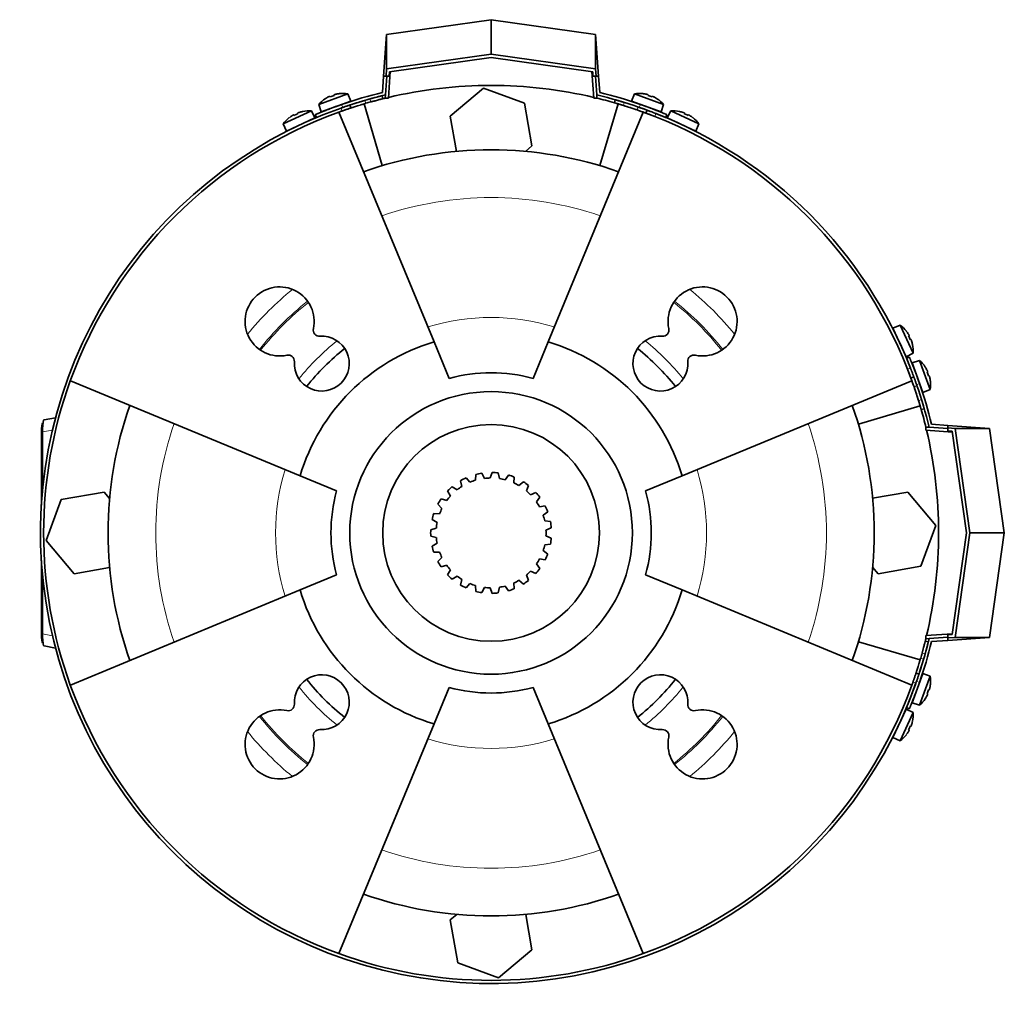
# Model space of a CAD drawing. Header units: millimetres. Extents: x 441 to 1325, y -1714 to 1591.
# Tile 26 of 29: x 441 to 754, y 1278 to 1591. Entities that reach past the tile are written whole.
import ezdxf

# ---------------------------------------------------------------- set-up
doc = ezdxf.new("R2010")
doc.units = ezdxf.units.MM
for name, color, linetype in [('LOW_454-3', 7, 'Continuous'), ('M5X8_UNI7687', 7, 'Continuous'), ('VSI184-254_GIUNT', 7, 'Continuous'), ('VSI344-454_FILTR', 7, 'Continuous'), ('VSI344-454_SUPPO', 7, 'Continuous'), ('VSI344-454_TERMI', 7, 'Continuous'), ('VSI344-454_TESTA', 7, 'Continuous')]:
    doc.layers.add(name, color=color, linetype=linetype)

# ---------------------------------------------------------------- blocks, each defined once
blk = doc.blocks.new('SE1')
at = {"layer": 'LOW_454-3', "color": 7, "linetype": 'Continuous', "lineweight": 35}
for p, q in [((558.26, 1566.4), (558.85, 1574.88)), ((623.09, 1574.88), (623.68, 1566.4)), ((557.33, 1567.47), (557.26, 1566.47)), ((557.26, 1566.47), (558.26, 1566.4)), ((623.68, 1566.4), (624.68, 1566.47)), ((624.68, 1566.47), (624.61, 1567.47)), ((729.47, 1461.68), (729.4, 1460.68)), ((730.47, 1461.61), (729.47, 1461.68)), ((729.4, 1460.68), (737.88, 1460.08)), ((737.88, 1395.85), (729.4, 1395.26)), ((729.4, 1395.26), (729.47, 1394.26)), ((729.47, 1394.26), (730.47, 1394.33))]:
    blk.add_line(p, q, dxfattribs=at)
at = {"layer": 'M5X8_UNI7687', "color": 7, "linetype": 'Continuous', "lineweight": 35}
for p, q in [((545.33, 1567.79), (536.06, 1564.42)), ((536.85, 1562.04), (546.25, 1565.46)), ((538.16, 1566.24), (538.14, 1566.26)), ((539.61, 1566.99), (539.7, 1566.81)), ((540.95, 1567.47), (541, 1567.28)), ((542.55, 1567.84), (542.55, 1567.87)), ((546.25, 1565.46), (545.33, 1567.79)), ((636.61, 1567.79), (635.69, 1565.46)), ((635.69, 1565.46), (645.09, 1562.04)), ((645.88, 1564.42), (636.61, 1567.79)), ((639.39, 1567.84), (639.39, 1567.87)), ((640.99, 1567.47), (640.94, 1567.28)), ((642.33, 1566.99), (642.24, 1566.81)), ((643.8, 1566.26), (643.78, 1566.24)), ((533.74, 1562.37), (524.8, 1558.21)), ((529.4, 1561.68), (529.47, 1561.49)), ((530.96, 1562.18), (530.97, 1562.21)), ((534.86, 1560.14), (533.74, 1562.37)), ((536.06, 1564.42), (536.85, 1562.04)), ((544.25, 1563.65), (544.25, 1563.65)), ((645.09, 1562.04), (645.88, 1564.42)), ((648.2, 1562.37), (647.08, 1560.14)), ((657.14, 1558.21), (648.2, 1562.37)), ((650.98, 1562.18), (650.97, 1562.21)), ((652.54, 1561.68), (652.47, 1561.49)), ((525.79, 1555.91), (534.86, 1560.14)), ((526.71, 1560.22), (526.73, 1560.21)), ((528.12, 1561.08), (528.22, 1560.9)), ((647.08, 1560.14), (656.15, 1555.91)), ((653.82, 1561.08), (653.72, 1560.9)), ((655.21, 1560.21), (655.23, 1560.22)), ((524.8, 1558.21), (525.79, 1555.91)), ((656.15, 1555.91), (657.14, 1558.21)), ((721.21, 1494.14), (718.91, 1493.15)), ((718.91, 1493.15), (723.14, 1484.08)), ((725.37, 1485.2), (721.21, 1494.14)), ((723.21, 1492.21), (723.22, 1492.23)), ((724.08, 1490.82), (723.9, 1490.72)), ((724.68, 1489.53), (724.49, 1489.47)), ((725.18, 1487.98), (725.21, 1487.97)), ((723.14, 1484.08), (725.37, 1485.2)), ((727.42, 1482.88), (725.05, 1482.09)), ((725.05, 1482.09), (728.47, 1472.69)), ((730.79, 1473.61), (727.42, 1482.88)), ((729.24, 1480.78), (729.26, 1480.8)), ((729.99, 1479.32), (729.81, 1479.24)), ((730.48, 1477.99), (730.28, 1477.94)), ((730.84, 1476.39), (730.87, 1476.39)), ((728.47, 1472.69), (730.79, 1473.61)), ((728.47, 1383.24), (725.05, 1373.85)), ((730.79, 1382.32), (728.47, 1383.24)), ((726.65, 1381.25), (726.65, 1381.25)), ((727.42, 1373.06), (730.79, 1382.32)), ((729.99, 1376.61), (729.81, 1376.7)), ((730.48, 1377.95), (730.28, 1378)), ((730.84, 1379.54), (730.87, 1379.55)), ((725.05, 1373.85), (727.42, 1373.06)), ((729.26, 1375.13), (729.24, 1375.16)), ((723.14, 1371.85), (718.91, 1362.79)), ((721.21, 1361.8), (725.37, 1370.73)), ((725.37, 1370.73), (723.14, 1371.85)), ((725.18, 1367.96), (725.21, 1367.96)), ((724.08, 1365.11), (723.9, 1365.22)), ((724.68, 1366.4), (724.49, 1366.47)), ((718.91, 1362.79), (721.21, 1361.8)), ((723.21, 1363.73), (723.22, 1363.71))]:
    blk.add_line(p, q, dxfattribs=at)
for centre, radius, start, end in [((543.67, 1557.93), 10, 80.4586, 96.4084), ((638.27, 1557.93), 10, 83.5916, 99.5414), ((543.67, 1557.93), 10, 123.5916, 139.5414), ((544.54, 1564.31), 0.5, 110, 129.2041), ((637.4, 1564.31), 0.5, 50.7959, 70), ((638.27, 1557.93), 10, 40.4586, 56.4084), ((532.94, 1552.4), 10, 85.4586, 101.4084), ((643.04, 1562.26), 0.5, 70, 89.4627), ((649, 1552.4), 10, 78.5916, 94.5414), ((532.94, 1552.4), 10, 128.5916, 144.5414), ((533.25, 1558.84), 0.5, 115, 134.2679), ((648.69, 1558.84), 0.5, 45.7321, 65), ((649, 1552.4), 10, 35.4586, 51.4084), ((527.82, 1556.3), 0.5, 95.7321, 115), ((654.12, 1556.3), 0.5, 65, 84.2679), ((715.41, 1485.99), 10, 38.5916, 54.5414), ((719.3, 1491.12), 0.5, 5.7321, 25), ((715.41, 1485.99), 10, 355.4586, 11.4084), ((721.84, 1485.68), 0.5, 25, 44.2679), ((720.93, 1475.27), 10, 33.5916, 49.5414), ((727.31, 1474.4), 0.5, 20, 39.2041), ((720.93, 1475.27), 10, 350.4586, 6.4084), ((727.31, 1381.54), 0.5, 320.7959, 340), ((720.93, 1380.67), 10, 353.5916, 9.5414), ((725.26, 1375.9), 0.5, 340, 359.4625), ((720.93, 1380.67), 10, 310.4586, 326.4084), ((715.41, 1369.94), 10, 348.5916, 4.5414), ((721.84, 1370.25), 0.5, 315.7321, 335), ((719.3, 1364.82), 0.5, 335, 354.2679), ((715.41, 1369.94), 10, 305.4586, 321.4084)]:
    blk.add_arc(centre, radius, start, end, dxfattribs=at)
for centre, major_axis, ratio, start_param, end_param in [((543.66, 1557.94), (-9.4, -3.42), 0.996195, 4.833518, 4.948078), ((542.91, 1560), (8.7, 3.17), 0.811251, 1.49595, 1.645642), ((543.66, 1557.94), (9.4, 3.42), 0.996195, 1.335108, 1.449667), ((638.28, 1557.94), (-9.4, 3.42), 0.996195, 4.833518, 4.948078), ((639.03, 1560), (8.7, -3.17), 0.811251, 1.49595, 1.645642), ((638.28, 1557.94), (9.4, -3.42), 0.996195, 1.335108, 1.449667), ((532.94, 1552.42), (9.06, 4.23), 0.996195, 1.335108, 1.449667), ((649, 1552.42), (-9.06, 4.23), 0.996195, 4.833518, 4.948078), ((532.94, 1552.42), (-9.06, -4.23), 0.996195, 4.833518, 4.948078), ((532.01, 1554.41), (8.39, 3.91), 0.811251, 1.49595, 1.645642), ((649.93, 1554.41), (8.39, -3.91), 0.811251, 1.49595, 1.645642), ((649, 1552.42), (9.06, -4.23), 0.996195, 1.335108, 1.449667), ((715.42, 1486), (-4.23, 9.06), 0.996195, 4.833518, 4.948078), ((717.41, 1486.93), (3.91, -8.39), 0.811251, 1.49595, 1.645642), ((715.42, 1486), (4.23, -9.06), 0.996195, 1.335108, 1.449667), ((720.94, 1475.27), (-3.42, 9.4), 0.996195, 4.833518, 4.948078), ((723, 1476.03), (3.17, -8.7), 0.811251, 1.49595, 1.645642), ((720.94, 1475.27), (3.42, -9.4), 0.996195, 1.335108, 1.449667), ((723, 1379.91), (-3.17, -8.7), 0.811251, 1.49595, 1.645642), ((720.94, 1380.66), (3.42, 9.4), 0.996195, 4.833518, 4.948078), ((720.94, 1380.66), (-3.42, -9.4), 0.996195, 1.335108, 1.449667), ((715.42, 1369.94), (4.23, 9.06), 0.996195, 4.833518, 4.948078), ((715.42, 1369.94), (-4.23, -9.06), 0.996195, 1.335108, 1.449667), ((717.41, 1369.01), (-3.91, -8.39), 0.811251, 1.49595, 1.645642)]:
    blk.add_ellipse(centre, major_axis=major_axis, ratio=ratio, start_param=start_param, end_param=end_param, dxfattribs=at)
for points in [[(539.61, 1566.99), (539.61, 1566.99), (539.61, 1566.99), (539.6, 1567), (539.59, 1567), (539.57, 1566.99), (539.55, 1566.99), (539.53, 1566.98), (539.5, 1566.97), (539.47, 1566.96), (539.43, 1566.95), (539.4, 1566.93), (539.36, 1566.92), (539.32, 1566.9), (539.28, 1566.88), (539.24, 1566.86), (539.19, 1566.84), (539.16, 1566.83), (539.15, 1566.82)], [(541.42, 1567.65), (541.4, 1567.64), (541.37, 1567.63), (541.32, 1567.62), (541.28, 1567.61), (541.23, 1567.6), (541.19, 1567.59), (541.15, 1567.57), (541.11, 1567.56), (541.08, 1567.55), (541.05, 1567.54), (541.02, 1567.53), (541, 1567.51), (540.98, 1567.51), (540.97, 1567.5), (540.96, 1567.49), (540.95, 1567.48), (540.95, 1567.48), (540.95, 1567.47)], [(640.99, 1567.47), (640.99, 1567.48), (640.99, 1567.48), (640.98, 1567.49), (640.97, 1567.5), (640.96, 1567.51), (640.94, 1567.51), (640.92, 1567.53), (640.89, 1567.54), (640.86, 1567.55), (640.83, 1567.56), (640.79, 1567.57), (640.75, 1567.59), (640.71, 1567.6), (640.66, 1567.61), (640.62, 1567.62), (640.57, 1567.63), (640.54, 1567.64), (640.52, 1567.65)], [(642.79, 1566.82), (642.78, 1566.83), (642.75, 1566.84), (642.7, 1566.86), (642.66, 1566.88), (642.62, 1566.9), (642.58, 1566.92), (642.54, 1566.93), (642.51, 1566.95), (642.47, 1566.96), (642.44, 1566.97), (642.41, 1566.98), (642.39, 1566.99), (642.37, 1566.99), (642.35, 1567), (642.34, 1567), (642.33, 1566.99), (642.33, 1566.99), (642.33, 1566.99)], [(529.85, 1561.89), (529.84, 1561.88), (529.81, 1561.87), (529.76, 1561.86), (529.72, 1561.84), (529.68, 1561.83), (529.64, 1561.81), (529.6, 1561.79), (529.56, 1561.78), (529.53, 1561.76), (529.5, 1561.75), (529.47, 1561.73), (529.45, 1561.72), (529.43, 1561.71), (529.42, 1561.7), (529.41, 1561.69), (529.4, 1561.68), (529.4, 1561.68), (529.4, 1561.68)], [(652.54, 1561.68), (652.54, 1561.68), (652.54, 1561.68), (652.53, 1561.69), (652.52, 1561.7), (652.51, 1561.71), (652.49, 1561.72), (652.47, 1561.73), (652.44, 1561.75), (652.41, 1561.76), (652.38, 1561.78), (652.34, 1561.79), (652.3, 1561.81), (652.26, 1561.83), (652.22, 1561.84), (652.18, 1561.86), (652.13, 1561.87), (652.1, 1561.88), (652.08, 1561.89)], [(528.12, 1561.08), (528.12, 1561.08), (528.11, 1561.08), (528.1, 1561.08), (528.09, 1561.08), (528.07, 1561.08), (528.05, 1561.07), (528.03, 1561.06), (528, 1561.05), (527.97, 1561.04), (527.94, 1561.02), (527.9, 1561), (527.87, 1560.98), (527.83, 1560.96), (527.79, 1560.94), (527.75, 1560.92), (527.71, 1560.89), (527.68, 1560.88), (527.66, 1560.87)], [(654.27, 1560.87), (654.26, 1560.88), (654.23, 1560.89), (654.19, 1560.92), (654.15, 1560.94), (654.11, 1560.96), (654.07, 1560.98), (654.04, 1561), (654, 1561.02), (653.97, 1561.04), (653.94, 1561.05), (653.91, 1561.06), (653.89, 1561.07), (653.87, 1561.08), (653.85, 1561.08), (653.84, 1561.08), (653.83, 1561.08), (653.82, 1561.08), (653.82, 1561.08)], [(724.08, 1490.82), (724.08, 1490.82), (724.08, 1490.83), (724.09, 1490.84), (724.08, 1490.85), (724.08, 1490.86), (724.07, 1490.88), (724.07, 1490.91), (724.05, 1490.94), (724.04, 1490.97), (724.02, 1491), (724.01, 1491.04), (723.99, 1491.07), (723.97, 1491.11), (723.94, 1491.15), (723.92, 1491.19), (723.9, 1491.23), (723.88, 1491.26), (723.87, 1491.27)], [(724.89, 1489.08), (724.88, 1489.1), (724.87, 1489.13), (724.86, 1489.18), (724.84, 1489.22), (724.83, 1489.26), (724.81, 1489.3), (724.8, 1489.34), (724.78, 1489.38), (724.76, 1489.41), (724.75, 1489.44), (724.74, 1489.47), (724.72, 1489.49), (724.71, 1489.51), (724.7, 1489.52), (724.69, 1489.53), (724.69, 1489.54), (724.68, 1489.54), (724.68, 1489.53)], [(729.99, 1479.32), (729.99, 1479.32), (730, 1479.33), (730, 1479.34), (730, 1479.35), (729.99, 1479.37), (729.99, 1479.39), (729.98, 1479.41), (729.97, 1479.44), (729.96, 1479.47), (729.95, 1479.51), (729.94, 1479.54), (729.92, 1479.58), (729.9, 1479.62), (729.88, 1479.66), (729.86, 1479.7), (729.84, 1479.74), (729.83, 1479.78), (729.82, 1479.79)], [(730.65, 1477.52), (730.64, 1477.54), (730.63, 1477.57), (730.62, 1477.62), (730.61, 1477.66), (730.6, 1477.7), (730.59, 1477.75), (730.58, 1477.79), (730.56, 1477.82), (730.55, 1477.86), (730.54, 1477.89), (730.53, 1477.92), (730.52, 1477.94), (730.51, 1477.96), (730.5, 1477.97), (730.49, 1477.98), (730.48, 1477.99), (730.48, 1477.99), (730.48, 1477.99)], [(729.82, 1376.15), (729.83, 1376.16), (729.84, 1376.19), (729.86, 1376.23), (729.88, 1376.28), (729.9, 1376.32), (729.92, 1376.36), (729.94, 1376.39), (729.95, 1376.43), (729.96, 1376.47), (729.97, 1376.5), (729.98, 1376.53), (729.99, 1376.55), (729.99, 1376.57), (730, 1376.59), (730, 1376.6), (730, 1376.61), (729.99, 1376.61), (729.99, 1376.61)], [(730.48, 1377.95), (730.48, 1377.95), (730.48, 1377.95), (730.49, 1377.95), (730.5, 1377.96), (730.51, 1377.98), (730.52, 1378), (730.53, 1378.02), (730.54, 1378.05), (730.55, 1378.08), (730.56, 1378.11), (730.58, 1378.15), (730.59, 1378.19), (730.6, 1378.23), (730.61, 1378.27), (730.62, 1378.32), (730.63, 1378.37), (730.64, 1378.4), (730.65, 1378.42)], [(723.87, 1364.66), (723.88, 1364.68), (723.9, 1364.71), (723.92, 1364.75), (723.94, 1364.79), (723.97, 1364.83), (723.99, 1364.86), (724.01, 1364.9), (724.02, 1364.94), (724.04, 1364.97), (724.05, 1365), (724.07, 1365.03), (724.07, 1365.05), (724.08, 1365.07), (724.08, 1365.09), (724.09, 1365.1), (724.08, 1365.11), (724.08, 1365.11), (724.08, 1365.11)], [(724.68, 1366.4), (724.68, 1366.4), (724.69, 1366.4), (724.69, 1366.41), (724.7, 1366.42), (724.71, 1366.43), (724.72, 1366.45), (724.74, 1366.47), (724.75, 1366.49), (724.76, 1366.52), (724.78, 1366.56), (724.8, 1366.6), (724.81, 1366.63), (724.83, 1366.67), (724.84, 1366.72), (724.86, 1366.76), (724.87, 1366.8), (724.88, 1366.84), (724.89, 1366.85)]]:
    blk.add_open_spline(points, degree=3, dxfattribs=at)
at = {"layer": 'VSI184-254_GIUNT', "color": 7, "linetype": 'Continuous', "lineweight": 35}
for p, q in [((586.09, 1446.59), (585.98, 1444.74)), ((588.86, 1445.34), (588.03, 1446.99)), ((591.29, 1447.22), (590.69, 1445.47)), ((593.63, 1445.27), (593.27, 1447.08)), ((596.47, 1446.41), (595.43, 1444.89)), ((598.19, 1443.91), (598.34, 1445.75)), ((580.14, 1441.72), (578.57, 1442.69)), ((581.25, 1444.58), (581.64, 1442.78)), ((584.25, 1444.13), (583, 1445.49)), ((601.25, 1444.25), (599.83, 1443.06)), ((602.23, 1441.37), (602.87, 1443.1)), ((577.12, 1441.34), (577.99, 1439.71)), ((605.26, 1440.87), (603.57, 1440.11)), ((605.42, 1437.83), (606.51, 1439.33)), ((574.03, 1437.11), (575.31, 1435.77)), ((576.83, 1438.28), (575.06, 1438.8)), ((608.21, 1436.54), (606.38, 1436.26)), ((574.57, 1434.09), (572.73, 1434.11)), ((607.55, 1433.57), (609, 1434.72)), ((572.19, 1432.2), (573.78, 1431.26)), ((609.88, 1431.57), (608.05, 1431.8)), ((573.53, 1429.44), (571.75, 1428.96)), ((571.75, 1426.98), (573.53, 1426.5)), ((608.45, 1428.89), (610.15, 1429.6)), ((610.15, 1426.33), (608.45, 1427.05)), ((573.78, 1424.68), (572.19, 1423.74)), ((608.05, 1424.14), (609.88, 1424.37)), ((572.73, 1421.83), (574.57, 1421.85)), ((609, 1421.22), (607.55, 1422.37)), ((575.31, 1420.16), (574.03, 1418.83)), ((575.06, 1417.13), (576.83, 1417.65)), ((606.51, 1416.6), (605.42, 1418.1)), ((606.38, 1419.67), (608.21, 1419.4)), ((577.99, 1416.23), (577.12, 1414.59)), ((602.87, 1412.83), (602.23, 1414.57)), ((603.57, 1415.82), (605.26, 1415.07)), ((578.57, 1413.24), (580.14, 1414.22)), ((581.64, 1413.16), (581.25, 1411.35)), ((583, 1410.44), (584.25, 1411.81)), ((585.98, 1411.19), (586.09, 1409.35)), ((598.34, 1410.19), (598.19, 1412.03)), ((599.83, 1412.87), (601.25, 1411.69)), ((588.03, 1408.94), (588.86, 1410.6)), ((590.69, 1410.47), (591.29, 1408.72)), ((593.27, 1408.86), (593.63, 1410.67)), ((595.43, 1411.05), (596.47, 1409.52))]:
    blk.add_line(p, q, dxfattribs=at)
blk.add_circle((590.97, 1427.97), 34.5, dxfattribs=at)
for radius, start, end in [(19.25, 98.79, 104.688), (19.25, 83.1378, 89.0358), (19.25, 67.4856, 73.3836), (19.25, 130.0944, 135.9924), (17.5, 122.2064, 128.2282), (19.25, 114.4422, 120.3402), (17.5, 106.5542, 112.576), (17.5, 90.902, 96.9238), (17.5, 75.2498, 81.2716), (17.5, 59.5976, 65.6194), (19.25, 51.8334, 57.7314), (17.5, 137.8586, 143.8804), (17.5, 43.9454, 49.9672), (19.25, 36.1812, 42.0792), (19.25, 145.7466, 151.6446), (17.5, 28.2932, 34.315), (19.25, 20.529, 26.427), (19.25, 161.3988, 167.2968), (17.5, 153.5108, 159.5326), (17.5, 12.641, 18.6628), (17.5, 169.163, 175.1848), (19.25, 4.8768, 10.7748), (19.25, 177.051, 182.949), (17.5, 356.9888, 3.0106), (19.25, 192.7032, 198.6012), (17.5, 184.8152, 190.837), (17.5, 341.3366, 347.3584), (19.25, 349.2246, 355.1226), (17.5, 200.4674, 206.4892), (19.25, 333.5724, 339.4704), (19.25, 208.3554, 214.2534), (17.5, 216.1196, 222.1414), (17.5, 325.6844, 331.7062), (19.25, 224.0076, 229.9056), (17.5, 310.0322, 316.054), (19.25, 317.9202, 323.8182), (17.5, 231.7718, 237.7936), (19.25, 239.6598, 245.5578), (17.5, 247.424, 253.4458), (17.5, 294.38, 300.4018), (19.25, 302.268, 308.166), (19.25, 255.312, 261.21), (17.5, 263.0762, 269.098), (19.25, 270.9642, 276.8622), (17.5, 278.7284, 284.7496), (19.25, 286.6158, 292.5138)]:
    blk.add_arc((590.97, 1427.97), radius, start, end, dxfattribs=at)
at = {"layer": 'VSI344-454_FILTR', "color": 4, "linetype": 'Continuous', "lineweight": 9}
for p, q in [((550.81, 1565.73), (551.12, 1564.78)), ((552.63, 1565.21), (552.39, 1566.18)), ((633.4, 1565.05), (633.12, 1564.09)), ((543.5, 1562.33), (543.19, 1563.28)), ((637.47, 1562.67), (637.81, 1563.61)), ((643.44, 1561.53), (643.1, 1560.59)), ((723.59, 1480.09), (724.53, 1480.44)), ((726.61, 1474.81), (725.67, 1474.46)), ((727.09, 1470.12), (728.05, 1470.4)), ((729.19, 1389.38), (728.21, 1389.63)), ((727.78, 1388.12), (728.73, 1387.81)), ((726.28, 1380.19), (725.33, 1380.5))]:
    blk.add_line(p, q, dxfattribs=at)
at = {"layer": 'VSI344-454_FILTR', "color": 7, "linetype": 'Continuous', "lineweight": 35}
for p, q in [((556.5, 1566.24), (556.25, 1567.21)), ((630.52, 1565.91), (630.25, 1564.95)), ((546.34, 1563.3), (546.03, 1564.25)), ((640.64, 1562.6), (640.29, 1561.66)), ((724.66, 1477.29), (725.6, 1477.64)), ((727.95, 1467.25), (728.91, 1467.52)), ((730.21, 1393.25), (729.24, 1393.49)), ((727.25, 1383.03), (726.3, 1383.34))]:
    blk.add_line(p, q, dxfattribs=at)
for radius, start, end in [(142.5, 105.6085, 106.2392), (143.5, 109.4479, 340.5521), (142.5, 109.4563, 109.8856), (142.5, 70.9563, 72.7937), (143.5, 21.4479, 68.5521), (142.5, 160.1144, 199.8856), (142.5, 17.2063, 19.0437), (142.5, 343.7608, 344.3915), (142.5, 340.1144, 340.5437), (142.5, 250.1144, 289.8856)]:
    blk.add_arc((590.97, 1427.97), radius, start, end, dxfattribs=at)
for points, knots in [([(546.03, 1564.25), (546.03, 1564.25), (546.03, 1564.25), (546.05, 1564.26), (546.07, 1564.26), (546.1, 1564.27), (546.14, 1564.29), (546.19, 1564.3), (546.25, 1564.32), (546.32, 1564.34), (546.48, 1564.4), (546.8, 1564.5), (547.4, 1564.7), (548.13, 1564.92), (548.8, 1565.13), (549.33, 1565.29), (549.69, 1565.4), (550.05, 1565.51), (550.43, 1565.62), (550.68, 1565.7), (550.81, 1565.73)], [0, 0, 0, 0, 0.027983, 0.05579, 0.083473, 0.111087, 0.138684, 0.166318, 0.194043, 0.221912, 0.249977, 0.374927, 0.499719, 0.624594, 0.749762, 0.800184, 0.850106, 0.899841, 0.949701, 1, 1, 1, 1]), ([(551.12, 1564.78), (551.05, 1564.76), (550.91, 1564.72), (550.7, 1564.66), (550.49, 1564.6), (550.29, 1564.54), (550.08, 1564.48), (549.88, 1564.42), (549.68, 1564.36), (549.48, 1564.3), (549.06, 1564.17), (548.44, 1563.97), (547.72, 1563.75), (547.12, 1563.55), (546.77, 1563.44), (546.57, 1563.38), (546.47, 1563.34), (546.4, 1563.32), (546.35, 1563.3), (546.35, 1563.3), (546.34, 1563.3)], [0, 0, 0, 0, 0.028015, 0.055853, 0.083568, 0.111211, 0.138838, 0.166503, 0.194258, 0.222157, 0.250253, 0.375393, 0.500268, 0.625041, 0.750017, 0.800385, 0.850255, 0.899939, 0.94975, 1, 1, 1, 1]), ([(552.39, 1566.18), (552.45, 1566.2), (552.58, 1566.24), (552.77, 1566.29), (552.95, 1566.34), (553.14, 1566.39), (553.32, 1566.44), (553.5, 1566.49), (553.68, 1566.54), (554.04, 1566.64), (554.55, 1566.77), (555.14, 1566.92), (555.62, 1567.05), (555.92, 1567.12), (556.09, 1567.17), (556.19, 1567.19), (556.24, 1567.2), (556.25, 1567.2), (556.25, 1567.21)], [0, 0, 0, 0, 0.031592, 0.062927, 0.094082, 0.125133, 0.156157, 0.187231, 0.218434, 0.24984, 0.375694, 0.49976, 0.623965, 0.750126, 0.812727, 0.874827, 0.937046, 1, 1, 1, 1]), ([(556.5, 1566.24), (556.5, 1566.24), (556.49, 1566.23), (556.48, 1566.23), (556.46, 1566.23), (556.42, 1566.22), (556.38, 1566.21), (556.33, 1566.19), (556.27, 1566.18), (556.13, 1566.14), (555.86, 1566.08), (555.38, 1565.95), (554.79, 1565.8), (554.23, 1565.65), (553.75, 1565.52), (553.38, 1565.42), (553.01, 1565.32), (552.76, 1565.25), (552.63, 1565.21)], [0, 0, 0, 0, 0.031603, 0.06295, 0.094114, 0.125174, 0.156207, 0.187289, 0.2185, 0.249914, 0.37603, 0.500271, 0.624311, 0.750212, 0.812795, 0.874875, 0.937072, 1, 1, 1, 1]), ([(633.12, 1564.09), (633.07, 1564.11), (632.96, 1564.14), (632.8, 1564.19), (632.64, 1564.24), (632.49, 1564.29), (632.33, 1564.33), (632.18, 1564.38), (631.9, 1564.46), (631.52, 1564.58), (631.08, 1564.71), (630.72, 1564.81), (630.5, 1564.88), (630.37, 1564.91), (630.3, 1564.93), (630.26, 1564.95), (630.25, 1564.95), (630.25, 1564.95)], [0, 0, 0, 0, 0.036074, 0.071827, 0.107372, 0.142823, 0.178296, 0.213907, 0.249769, 0.37568, 0.49974, 0.623937, 0.750153, 0.812742, 0.874833, 0.937047, 1, 1, 1, 1]), ([(630.52, 1565.91), (630.52, 1565.91), (630.53, 1565.91), (630.54, 1565.9), (630.56, 1565.9), (630.59, 1565.89), (630.63, 1565.88), (630.68, 1565.86), (630.79, 1565.83), (630.99, 1565.77), (631.35, 1565.67), (631.79, 1565.54), (632.21, 1565.41), (632.57, 1565.31), (632.84, 1565.22), (633.12, 1565.14), (633.3, 1565.08), (633.4, 1565.05)], [0, 0, 0, 0, 0.036092, 0.07186, 0.10742, 0.142884, 0.178369, 0.213992, 0.249865, 0.376032, 0.500265, 0.624304, 0.750267, 0.812832, 0.874898, 0.937082, 1, 1, 1, 1]), ([(543.19, 1563.28), (543.25, 1563.3), (543.35, 1563.34), (543.51, 1563.39), (543.67, 1563.45), (543.82, 1563.5), (543.97, 1563.55), (544.13, 1563.61), (544.4, 1563.7), (544.78, 1563.83), (545.21, 1563.98), (545.57, 1564.1), (545.79, 1564.17), (545.91, 1564.21), (545.98, 1564.23), (546.02, 1564.25), (546.03, 1564.25), (546.03, 1564.25)], [0, 0, 0, 0, 0.036074, 0.071835, 0.107394, 0.142867, 0.178369, 0.214015, 0.24992, 0.375515, 0.499618, 0.623903, 0.749864, 0.812552, 0.874725, 0.937001, 1, 1, 1, 1]), ([(546.34, 1563.3), (546.34, 1563.3), (546.34, 1563.3), (546.33, 1563.3), (546.31, 1563.29), (546.27, 1563.28), (546.23, 1563.26), (546.19, 1563.25), (546.08, 1563.21), (545.88, 1563.15), (545.52, 1563.03), (545.09, 1562.88), (544.68, 1562.74), (544.33, 1562.62), (544.06, 1562.53), (543.78, 1562.43), (543.6, 1562.36), (543.5, 1562.33)], [0, 0, 0, 0, 0.03611, 0.071905, 0.107497, 0.143003, 0.178538, 0.214218, 0.250157, 0.376062, 0.500392, 0.624478, 0.750119, 0.812755, 0.874869, 0.937079, 1, 1, 1, 1]), ([(640.29, 1561.66), (640.29, 1561.66), (640.29, 1561.66), (640.28, 1561.67), (640.25, 1561.67), (640.22, 1561.69), (640.18, 1561.7), (640.14, 1561.72), (640.03, 1561.76), (639.83, 1561.83), (639.48, 1561.96), (639.05, 1562.11), (638.64, 1562.26), (638.29, 1562.38), (638.02, 1562.48), (637.75, 1562.57), (637.56, 1562.64), (637.47, 1562.67)], [0, 0, 0, 0, 0.036048, 0.071793, 0.107348, 0.142827, 0.178345, 0.214016, 0.249954, 0.375229, 0.499698, 0.624316, 0.749897, 0.812621, 0.874803, 0.937057, 1, 1, 1, 1]), ([(637.81, 1563.61), (637.87, 1563.59), (637.97, 1563.55), (638.13, 1563.5), (638.29, 1563.44), (638.44, 1563.39), (638.6, 1563.33), (638.75, 1563.28), (639.02, 1563.18), (639.4, 1563.05), (639.83, 1562.9), (640.18, 1562.77), (640.4, 1562.69), (640.52, 1562.64), (640.59, 1562.62), (640.63, 1562.6), (640.64, 1562.6), (640.64, 1562.6)], [0, 0, 0, 0, 0.036087, 0.071867, 0.107452, 0.142957, 0.178497, 0.214187, 0.25014, 0.375681, 0.50031, 0.624737, 0.750064, 0.812751, 0.874892, 0.937105, 1, 1, 1, 1]), ([(643.1, 1560.59), (643.04, 1560.61), (642.94, 1560.65), (642.78, 1560.72), (642.63, 1560.78), (642.47, 1560.84), (642.32, 1560.89), (642.17, 1560.95), (641.9, 1561.06), (641.53, 1561.2), (641.1, 1561.36), (640.75, 1561.49), (640.53, 1561.57), (640.41, 1561.62), (640.34, 1561.64), (640.3, 1561.66), (640.29, 1561.66), (640.29, 1561.66)], [0, 0, 0, 0, 0.036074, 0.071827, 0.107372, 0.142823, 0.178296, 0.213907, 0.249769, 0.37568, 0.49974, 0.623937, 0.750153, 0.812742, 0.874833, 0.937047, 1, 1, 1, 1]), ([(640.64, 1562.6), (640.64, 1562.6), (640.64, 1562.6), (640.65, 1562.59), (640.68, 1562.58), (640.71, 1562.57), (640.75, 1562.56), (640.79, 1562.54), (640.9, 1562.5), (641.1, 1562.43), (641.45, 1562.3), (641.88, 1562.14), (642.28, 1561.98), (642.63, 1561.85), (642.9, 1561.74), (643.17, 1561.64), (643.35, 1561.57), (643.44, 1561.53)], [0, 0, 0, 0, 0.036092, 0.07186, 0.10742, 0.142884, 0.178369, 0.213992, 0.249865, 0.376032, 0.500265, 0.624304, 0.750267, 0.812832, 0.874898, 0.937082, 1, 1, 1, 1]), ([(724.66, 1477.29), (724.66, 1477.29), (724.66, 1477.29), (724.66, 1477.31), (724.65, 1477.33), (724.64, 1477.36), (724.62, 1477.4), (724.6, 1477.45), (724.57, 1477.55), (724.49, 1477.75), (724.36, 1478.1), (724.2, 1478.53), (724.04, 1478.94), (723.91, 1479.28), (723.81, 1479.55), (723.7, 1479.82), (723.63, 1480), (723.59, 1480.09)], [0, 0, 0, 0, 0.036092, 0.07186, 0.10742, 0.142884, 0.178369, 0.213991, 0.249865, 0.376032, 0.500265, 0.624303, 0.750267, 0.812832, 0.874898, 0.937082, 1, 1, 1, 1]), ([(724.53, 1480.44), (724.55, 1480.39), (724.59, 1480.28), (724.66, 1480.13), (724.72, 1479.97), (724.78, 1479.82), (724.83, 1479.67), (724.89, 1479.52), (724.99, 1479.25), (725.14, 1478.87), (725.3, 1478.45), (725.43, 1478.1), (725.51, 1477.88), (725.56, 1477.75), (725.58, 1477.69), (725.6, 1477.64), (725.6, 1477.64), (725.6, 1477.64)], [0, 0, 0, 0, 0.036074, 0.071827, 0.107372, 0.142823, 0.178296, 0.213907, 0.249769, 0.375679, 0.49974, 0.623937, 0.750153, 0.812742, 0.874833, 0.937047, 1, 1, 1, 1]), ([(725.67, 1474.46), (725.65, 1474.52), (725.62, 1474.62), (725.56, 1474.78), (725.51, 1474.94), (725.45, 1475.1), (725.4, 1475.25), (725.34, 1475.4), (725.25, 1475.67), (725.11, 1476.05), (724.96, 1476.48), (724.83, 1476.83), (724.75, 1477.05), (724.71, 1477.17), (724.68, 1477.24), (724.66, 1477.28), (724.66, 1477.29), (724.66, 1477.29)], [0, 0, 0, 0, 0.036087, 0.071867, 0.107452, 0.142957, 0.178497, 0.214187, 0.25014, 0.375682, 0.50031, 0.624737, 0.750064, 0.812751, 0.874892, 0.937105, 1, 1, 1, 1]), ([(725.6, 1477.64), (725.6, 1477.64), (725.6, 1477.63), (725.61, 1477.62), (725.61, 1477.6), (725.63, 1477.57), (725.64, 1477.53), (725.66, 1477.48), (725.7, 1477.38), (725.77, 1477.18), (725.9, 1476.82), (726.05, 1476.39), (726.2, 1475.98), (726.32, 1475.63), (726.42, 1475.37), (726.51, 1475.09), (726.58, 1474.9), (726.61, 1474.81)], [0, 0, 0, 0, 0.036048, 0.071793, 0.107348, 0.142827, 0.178345, 0.214016, 0.249955, 0.375229, 0.499698, 0.624316, 0.749898, 0.812622, 0.874803, 0.937058, 1, 1, 1, 1]), ([(727.95, 1467.25), (727.95, 1467.25), (727.95, 1467.25), (727.94, 1467.26), (727.94, 1467.29), (727.93, 1467.32), (727.92, 1467.36), (727.9, 1467.41), (727.87, 1467.51), (727.81, 1467.72), (727.71, 1468.08), (727.58, 1468.52), (727.45, 1468.93), (727.35, 1469.29), (727.26, 1469.56), (727.18, 1469.84), (727.12, 1470.03), (727.09, 1470.12)], [0, 0, 0, 0, 0.036092, 0.07186, 0.10742, 0.142884, 0.178369, 0.213991, 0.249865, 0.376032, 0.500265, 0.624303, 0.750267, 0.812832, 0.874898, 0.937082, 1, 1, 1, 1]), ([(728.05, 1470.4), (728.07, 1470.34), (728.1, 1470.24), (728.15, 1470.08), (728.2, 1469.92), (728.25, 1469.76), (728.3, 1469.6), (728.34, 1469.45), (728.43, 1469.17), (728.54, 1468.79), (728.67, 1468.35), (728.78, 1467.99), (728.84, 1467.77), (728.88, 1467.64), (728.9, 1467.57), (728.91, 1467.53), (728.91, 1467.52), (728.91, 1467.52)], [0, 0, 0, 0, 0.036074, 0.071827, 0.107372, 0.142823, 0.178296, 0.213907, 0.249769, 0.375679, 0.49974, 0.623937, 0.750153, 0.812742, 0.874833, 0.937047, 1, 1, 1, 1]), ([(728.21, 1389.63), (728.23, 1389.69), (728.27, 1389.82), (728.32, 1390.01), (728.37, 1390.19), (728.42, 1390.38), (728.47, 1390.56), (728.52, 1390.74), (728.57, 1390.92), (728.67, 1391.28), (728.8, 1391.79), (728.95, 1392.38), (729.08, 1392.86), (729.15, 1393.16), (729.2, 1393.33), (729.22, 1393.43), (729.23, 1393.48), (729.24, 1393.49), (729.24, 1393.49)], [0, 0, 0, 0, 0.031592, 0.062927, 0.094083, 0.125133, 0.156157, 0.187232, 0.218434, 0.249841, 0.375694, 0.49976, 0.623965, 0.750126, 0.812727, 0.874827, 0.937046, 1, 1, 1, 1]), ([(730.21, 1393.25), (730.21, 1393.25), (730.21, 1393.25), (730.2, 1393.24), (730.2, 1393.21), (730.19, 1393.18), (730.18, 1393.14), (730.17, 1393.09), (730.15, 1393.03), (730.12, 1392.89), (730.05, 1392.62), (729.92, 1392.13), (729.77, 1391.54), (729.62, 1390.98), (729.49, 1390.51), (729.39, 1390.14), (729.29, 1389.76), (729.22, 1389.51), (729.19, 1389.38)], [0, 0, 0, 0, 0.031603, 0.06295, 0.094114, 0.125174, 0.156207, 0.18729, 0.2185, 0.249914, 0.376031, 0.500271, 0.624311, 0.750213, 0.812795, 0.874875, 0.937072, 1, 1, 1, 1]), ([(726.3, 1383.34), (726.3, 1383.34), (726.3, 1383.35), (726.31, 1383.36), (726.31, 1383.38), (726.33, 1383.41), (726.34, 1383.45), (726.35, 1383.5), (726.37, 1383.56), (726.4, 1383.63), (726.45, 1383.79), (726.56, 1384.12), (726.75, 1384.71), (726.98, 1385.44), (727.18, 1386.11), (727.34, 1386.64), (727.45, 1387), (727.56, 1387.37), (727.67, 1387.74), (727.75, 1387.99), (727.78, 1388.12)], [0, 0, 0, 0, 0.027983, 0.05579, 0.083473, 0.111087, 0.138683, 0.166317, 0.194043, 0.221912, 0.249977, 0.374927, 0.499718, 0.624593, 0.749761, 0.800183, 0.850106, 0.89984, 0.949701, 1, 1, 1, 1]), ([(728.73, 1387.81), (728.71, 1387.73), (728.67, 1387.59), (728.61, 1387.39), (728.55, 1387.18), (728.49, 1386.97), (728.43, 1386.77), (728.37, 1386.57), (728.31, 1386.37), (728.25, 1386.17), (728.12, 1385.74), (727.93, 1385.13), (727.7, 1384.4), (727.5, 1383.8), (727.39, 1383.45), (727.33, 1383.26), (727.29, 1383.15), (727.27, 1383.08), (727.25, 1383.04), (727.25, 1383.03), (727.25, 1383.03)], [0, 0, 0, 0, 0.028015, 0.055853, 0.083567, 0.111211, 0.138838, 0.166502, 0.194257, 0.222156, 0.250252, 0.375392, 0.500268, 0.62504, 0.750017, 0.800385, 0.850255, 0.899939, 0.94975, 1, 1, 1, 1]), ([(725.33, 1380.5), (725.35, 1380.56), (725.39, 1380.66), (725.44, 1380.82), (725.5, 1380.98), (725.55, 1381.13), (725.61, 1381.29), (725.66, 1381.44), (725.75, 1381.71), (725.88, 1382.09), (726.03, 1382.52), (726.15, 1382.88), (726.22, 1383.1), (726.26, 1383.22), (726.29, 1383.29), (726.3, 1383.33), (726.3, 1383.34), (726.3, 1383.34)], [0, 0, 0, 0, 0.036074, 0.071835, 0.107394, 0.142867, 0.178369, 0.214016, 0.24992, 0.375515, 0.499619, 0.623903, 0.749864, 0.812553, 0.874725, 0.937001, 1, 1, 1, 1]), ([(727.25, 1383.03), (727.25, 1383.03), (727.25, 1383.03), (727.25, 1383.01), (727.24, 1382.99), (727.23, 1382.96), (727.22, 1382.92), (727.2, 1382.87), (727.16, 1382.77), (727.1, 1382.56), (726.98, 1382.21), (726.83, 1381.78), (726.69, 1381.36), (726.57, 1381.01), (726.48, 1380.74), (726.38, 1380.47), (726.32, 1380.28), (726.28, 1380.19)], [0, 0, 0, 0, 0.03611, 0.071905, 0.107497, 0.143003, 0.178538, 0.214218, 0.250157, 0.376062, 0.500393, 0.624478, 0.750119, 0.812755, 0.87487, 0.93708, 1, 1, 1, 1])]:
    blk.add_open_spline(points, degree=3, knots=knots, dxfattribs=at)
at = {"layer": 'VSI344-454_SUPPO', "color": 7, "linetype": 'Continuous', "lineweight": 35}
for p, q in [((577.95, 1560.71), (588.56, 1569.61)), ((588.56, 1569.61), (601.58, 1564.88)), ((556.37, 1566.2), (556.37, 1566.2)), ((601.58, 1564.88), (603.99, 1551.23)), ((542.5, 1561.97), (572.8, 1488.81)), ((556.32, 1544.94), (550.5, 1564.6)), ((639.44, 1561.97), (609.14, 1488.81)), ((625.62, 1544.94), (631.44, 1564.6)), ((579.93, 1549.47), (577.95, 1560.71)), ((603.99, 1551.23), (601.9, 1549.48)), ((577.62, 1477.19), (572.8, 1488.81)), ((604.32, 1477.19), (609.14, 1488.81)), ((456.97, 1476.44), (530.12, 1446.14)), ((724.97, 1476.44), (651.82, 1446.14)), ((707.95, 1462.62), (727.6, 1468.44)), ((541.75, 1441.32), (530.12, 1446.14)), ((640.19, 1441.32), (651.82, 1446.14)), ((454.06, 1438.58), (467.71, 1440.99)), ((467.71, 1440.99), (469.46, 1438.9)), ((712.47, 1439.01), (723.71, 1440.99)), ((723.71, 1440.99), (732.62, 1430.37)), ((449.32, 1425.56), (454.06, 1438.58)), ((732.62, 1430.37), (727.88, 1417.35)), ((458.23, 1414.95), (449.32, 1425.56)), ((469.47, 1416.93), (458.23, 1414.95)), ((541.75, 1414.62), (530.12, 1409.8)), ((640.19, 1414.62), (651.82, 1409.8)), ((714.23, 1414.95), (712.48, 1417.04)), ((727.88, 1417.35), (714.23, 1414.95)), ((456.97, 1379.5), (530.12, 1409.8)), ((724.97, 1379.5), (651.82, 1409.8)), ((727.6, 1387.5), (707.95, 1393.32)), ((729.21, 1393.37), (729.21, 1393.37)), ((577.62, 1378.75), (572.8, 1367.12)), ((604.32, 1378.75), (609.14, 1367.12)), ((542.5, 1293.97), (572.8, 1367.12)), ((639.44, 1293.97), (609.14, 1367.12)), ((577.95, 1304.71), (580.04, 1306.46)), ((580.36, 1291.06), (577.95, 1304.71)), ((602.01, 1306.47), (603.99, 1295.23)), ((603.99, 1295.23), (593.38, 1286.32)), ((593.38, 1286.32), (580.36, 1291.06))]:
    blk.add_line(p, q, dxfattribs=at)
for centre, radius, start, end in [((590.97, 1427.97), 142.5, 90, 103.2623), ((590.97, 1427.97), 142.5, 76.7377, 90), ((590.97, 1427.97), 142.5, 103.6185, 104.0511), ((590.97, 1427.97), 142.5, 74, 76.3815), ((590.97, 1427.97), 142.5, 109.8856, 160.1144), ((590.97, 1427.97), 142.5, 70.1144, 73.5), ((590.97, 1427.97), 142.5, 19.8856, 70.1144), ((590.97, 1427.97), 122, 70.5541, 109.4459), ((523.62, 1495.32), 11, 347.9714, 282.0286), ((658.32, 1495.32), 11, 257.9714, 192.0286), ((536.33, 1492.61), 2, 167.9714, 273.8428), ((645.61, 1492.61), 2, 266.1572, 12.0286), ((537.05, 1481.89), 8.75, 176.1572, 93.8428), ((644.89, 1481.89), 8.75, 86.1572, 3.8428), ((590.97, 1427.97), 63.5, 106.6248, 163.3752), ((590.97, 1427.97), 75, 128.4349, 141.5651), ((590.97, 1427.97), 63.5, 16.6248, 73.3752), ((590.97, 1427.97), 75, 38.4349, 51.5651), ((526.33, 1482.61), 2, 356.1572, 102.0286), ((655.61, 1482.61), 2, 77.9714, 183.8428), ((590.97, 1427.97), 51, 74.8223, 105.1777), ((590.97, 1427.97), 142.5, 16.5, 19.8856), ((590.97, 1427.97), 45, 90, 270), ((590.97, 1427.97), 45, 270, 90), ((590.97, 1427.97), 122, 160.5541, 199.4459), ((590.97, 1427.97), 122, 340.5541, 19.4459), ((590.97, 1427.97), 142.5, 13.6185, 16), ((590.97, 1427.97), 142.5, 346.7377, 13.2623), ((590.97, 1427.97), 51, 164.8223, 195.1777), ((590.97, 1427.97), 51, 344.8223, 15.1777), ((590.97, 1427.97), 63.5, 196.6248, 253.3752), ((590.97, 1427.97), 63.5, 286.6248, 343.3752), ((590.97, 1427.97), 142.5, 345.9489, 346.3815), ((537.05, 1374.05), 8.75, 266.1572, 183.8428), ((590.97, 1427.97), 75, 218.4349, 231.5651), ((644.89, 1374.05), 8.75, 356.1572, 273.8428), ((590.97, 1427.97), 75, 308.4349, 321.5651), ((590.97, 1427.97), 142.5, 199.8856, 250.1144), ((590.97, 1427.97), 51, 254.8223, 285.1777), ((590.97, 1427.97), 142.5, 289.8856, 340.1144), ((523.62, 1360.62), 11, 77.9714, 12.0286), ((526.33, 1373.33), 2, 257.9714, 3.8428), ((658.32, 1360.62), 11, 167.9714, 102.0286), ((655.61, 1373.33), 2, 176.1572, 282.0286), ((536.33, 1363.33), 2, 86.1572, 192.0286), ((645.61, 1363.33), 2, 347.9714, 93.8428), ((590.97, 1427.97), 122, 250.5541, 289.4459)]:
    blk.add_arc(centre, radius, start, end, dxfattribs=at)
at = {"layer": 'VSI344-454_SUPPO', "color": 4, "linetype": 'Continuous', "lineweight": 9}
for radius, start, end in [(106.8, 70.9891, 109.0109), (100.1, 129.2029, 140.7971), (100.1, 39.2029, 50.7971), (94.12, 128.3751, 141.6249), (93.66, 128.3936, 141.6064), (93.66, 38.3936, 51.6064), (94.12, 38.3751, 51.6249), (68.63, 72.935, 107.065), (78.44, 128.7211, 141.2789), (78.44, 38.7211, 51.2789), (106.8, 160.9891, 199.0109), (106.8, 340.9891, 19.0109), (68.63, 162.935, 197.065), (68.63, 342.935, 17.065), (78.44, 218.7211, 231.2789), (78.44, 308.7211, 321.2789), (94.12, 218.3751, 231.6249), (93.66, 218.3936, 231.6064), (93.66, 308.3936, 321.6064), (94.12, 308.3751, 321.6249), (100.1, 219.2029, 230.7971), (100.1, 309.2029, 320.7971), (68.63, 252.935, 287.065), (106.8, 250.9891, 289.0109)]:
    blk.add_arc((590.97, 1427.97), radius, start, end, dxfattribs=at)
at = {"layer": 'VSI344-454_TERMI', "color": 7, "linetype": 'Continuous', "lineweight": 35}
for p, q in [((557.68, 1586.74), (590.97, 1591.42)), ((590.97, 1591.42), (624.26, 1586.74)), ((590.97, 1591.42), (590.97, 1580.41)), ((556.74, 1573.4), (557.68, 1586.74)), ((557.68, 1586.74), (557.68, 1575.73)), ((624.26, 1586.74), (625.2, 1573.4)), ((624.26, 1586.74), (624.26, 1575.73)), ((590.97, 1580.41), (557.68, 1575.73)), ((558.62, 1574.85), (590.97, 1579.4)), ((624.26, 1575.73), (590.97, 1580.41)), ((590.97, 1579.4), (623.32, 1574.85)), ((557.68, 1575.73), (557.51, 1573.4)), ((558.52, 1573.4), (558.62, 1574.85)), ((623.32, 1574.85), (623.42, 1573.4)), ((624.43, 1573.4), (624.26, 1575.73)), ((556.39, 1568.27), (556.74, 1573.4)), ((557.51, 1573.4), (556.74, 1573.4)), ((557.33, 1567.47), (557.75, 1573.4)), ((558.52, 1573.4), (557.51, 1573.4)), ((624.43, 1573.4), (623.42, 1573.4)), ((624.61, 1567.47), (624.19, 1573.4)), ((624.43, 1573.4), (625.2, 1573.4)), ((625.55, 1568.27), (625.2, 1573.4)), ((534.97, 1561.18), (535.36, 1560.25)), ((646.58, 1560.25), (646.97, 1561.18)), ((724.18, 1483.97), (723.26, 1483.58)), ((730.47, 1461.61), (736.4, 1461.19)), ((731.27, 1462.55), (736.4, 1462.19)), ((736.4, 1462.19), (749.74, 1461.26)), ((736.4, 1461.42), (736.4, 1462.19)), ((736.4, 1460.42), (736.4, 1461.42)), ((738.73, 1461.26), (736.4, 1461.42)), ((736.4, 1460.42), (737.85, 1460.32)), ((737.85, 1460.32), (742.4, 1427.97)), ((743.41, 1427.97), (738.73, 1461.26)), ((749.74, 1461.26), (738.73, 1461.26)), ((749.74, 1461.26), (754.42, 1427.97)), ((742.4, 1427.97), (737.85, 1395.62)), ((738.73, 1394.68), (743.41, 1427.97)), ((754.42, 1427.97), (743.41, 1427.97)), ((754.42, 1427.97), (749.74, 1394.68)), ((737.85, 1395.62), (736.4, 1395.52)), ((736.4, 1394.51), (736.4, 1395.52)), ((730.47, 1394.33), (736.4, 1394.75)), ((731.27, 1393.38), (736.4, 1393.74)), ((749.74, 1394.68), (736.4, 1393.74)), ((736.4, 1394.51), (738.73, 1394.68)), ((736.4, 1394.51), (736.4, 1393.74)), ((749.74, 1394.68), (738.73, 1394.68)), ((723.26, 1372.36), (724.18, 1371.97))]:
    blk.add_line(p, q, dxfattribs=at)
at = {"layer": 'VSI344-454_TERMI', "color": 4, "linetype": 'Continuous', "lineweight": 9}
for p, q in [((543.38, 1564.41), (543.76, 1563.48)), ((638.18, 1563.48), (638.56, 1564.41)), ((727.41, 1475.56), (726.48, 1475.17)), ((726.48, 1380.76), (727.41, 1380.37))]:
    blk.add_line(p, q, dxfattribs=at)
at = {"layer": 'VSI344-454_TERMI', "color": 7, "linetype": 'Continuous', "lineweight": 35}
for radius, start, end in [(144.5, 103.8472, 109.2308), (144.5, 70.7692, 76.1528), (143.5, 103.5565, 108.1739), (143.5, 70.7941, 76.4435), (143.5, 13.5565, 19.2059), (144.5, 13.8472, 19.2308), (144.5, 340.7692, 346.1528), (143.5, 342.0175, 346.4435)]:
    blk.add_arc((590.97, 1427.97), radius, start, end, dxfattribs=at)
for points, knots in [([(534.97, 1561.18), (534.97, 1561.18), (534.97, 1561.18), (534.99, 1561.18), (535.01, 1561.19), (535.04, 1561.2), (535.08, 1561.22), (535.13, 1561.24), (535.18, 1561.27), (535.25, 1561.29), (535.33, 1561.32), (535.41, 1561.36), (535.5, 1561.4), (535.67, 1561.47), (535.94, 1561.58), (536.36, 1561.75), (536.85, 1561.95), (537.4, 1562.17), (538.01, 1562.41), (538.68, 1562.67), (539.38, 1562.95), (540.05, 1563.2), (540.65, 1563.42), (541.18, 1563.62), (541.72, 1563.82), (542.26, 1564.01), (542.82, 1564.21), (543.19, 1564.34), (543.38, 1564.41)], [0, 0, 0, 0, 0.020995, 0.041891, 0.062709, 0.083472, 0.104202, 0.124923, 0.145657, 0.166425, 0.187252, 0.208159, 0.229169, 0.250303, 0.312364, 0.374597, 0.437423, 0.499974, 0.562512, 0.625346, 0.687554, 0.749624, 0.791753, 0.833484, 0.874994, 0.916463, 0.958072, 1, 1, 1, 1]), ([(543.76, 1563.48), (543.67, 1563.45), (543.48, 1563.38), (543.26, 1563.31), (543.14, 1563.26), (543.1, 1563.25)], [0, 0, 0, 0, 0.0210165, 0.04193145, 0.04971661, 0.04971661, 0.04971661, 0.04971661]), ([(641.4, 1562.32), (641.23, 1562.38), (640.89, 1562.5), (640.37, 1562.7), (639.83, 1562.89), (639.29, 1563.09), (638.73, 1563.29), (638.36, 1563.42), (638.18, 1563.48)], [0.7513347, 0.7513347, 0.7513347, 0.7513347, 0.7917512, 0.8334823, 0.8749925, 0.916462, 0.9580715, 1, 1, 1, 1]), ([(638.56, 1564.41), (638.66, 1564.37), (638.84, 1564.31), (639.12, 1564.21), (639.4, 1564.11), (639.68, 1564.01), (639.95, 1563.91), (640.22, 1563.82), (640.49, 1563.72), (640.76, 1563.62), (641.02, 1563.52), (641.29, 1563.42), (641.55, 1563.33), (641.98, 1563.17), (642.56, 1562.95), (643.26, 1562.67), (643.93, 1562.41), (644.54, 1562.17), (645.09, 1561.95), (645.58, 1561.75), (646, 1561.58), (646.31, 1561.45), (646.53, 1561.36), (646.69, 1561.29), (646.82, 1561.24), (646.91, 1561.2), (646.96, 1561.18), (646.97, 1561.18), (646.97, 1561.18)], [0, 0, 0, 0, 0.021016, 0.041931, 0.062766, 0.083544, 0.104287, 0.125018, 0.14576, 0.166534, 0.187364, 0.208272, 0.22928, 0.250409, 0.312471, 0.374687, 0.437512, 0.500059, 0.562597, 0.625436, 0.687652, 0.74973, 0.791863, 0.833589, 0.875085, 0.916531, 0.95811, 1, 1, 1, 1]), ([(646.58, 1560.25), (646.58, 1560.25), (646.58, 1560.26), (646.57, 1560.26), (646.54, 1560.27), (646.51, 1560.28), (646.47, 1560.3), (646.43, 1560.32), (646.37, 1560.34), (646.3, 1560.37), (646.23, 1560.4), (646.14, 1560.44), (646.05, 1560.48), (645.88, 1560.55), (645.61, 1560.66), (645.19, 1560.83), (644.7, 1561.03), (644.15, 1561.25), (643.62, 1561.46), (643.26, 1561.6), (643.12, 1561.66)], [0, 0, 0, 0, 0.0209951, 0.0418907, 0.0627088, 0.0834719, 0.1042025, 0.1249232, 0.1456567, 0.1664256, 0.1872525, 0.2081597, 0.2291692, 0.2503029, 0.3123639, 0.3745967, 0.4374228, 0.4999731, 0.562511, 0.6021197, 0.6021197, 0.6021197, 0.6021197]), ([(535.65, 1560.38), (535.65, 1560.37), (535.6, 1560.35), (535.51, 1560.32), (535.42, 1560.28), (535.37, 1560.26), (535.36, 1560.26), (535.36, 1560.25)], [0.8306178, 0.8306178, 0.8306178, 0.8306178, 0.8335888, 0.8750846, 0.9165311, 0.9581098, 1, 1, 1, 1]), ([(724.06, 1481.63), (724.05, 1481.65), (723.97, 1481.85), (723.83, 1482.19), (723.66, 1482.61), (723.53, 1482.92), (723.44, 1483.15), (723.37, 1483.3), (723.32, 1483.43), (723.28, 1483.52), (723.26, 1483.57), (723.26, 1483.58), (723.26, 1483.58)], [0.555527, 0.555527, 0.555527, 0.555527, 0.5625971, 0.6254363, 0.6876521, 0.7497301, 0.7918632, 0.8335888, 0.8750846, 0.9165311, 0.9581098, 1, 1, 1, 1]), ([(724.18, 1483.97), (724.18, 1483.97), (724.18, 1483.97), (724.18, 1483.95), (724.19, 1483.93), (724.21, 1483.9), (724.22, 1483.86), (724.24, 1483.81), (724.27, 1483.75), (724.29, 1483.69), (724.33, 1483.61), (724.36, 1483.53), (724.4, 1483.44), (724.47, 1483.27), (724.58, 1483), (724.75, 1482.58), (724.95, 1482.09), (725.17, 1481.54), (725.42, 1480.93), (725.68, 1480.26), (725.95, 1479.56), (726.2, 1478.89), (726.43, 1478.29), (726.62, 1477.76), (726.82, 1477.22), (727.01, 1476.67), (727.21, 1476.12), (727.34, 1475.75), (727.41, 1475.56)], [0, 0, 0, 0, 0.020995, 0.041891, 0.062709, 0.083472, 0.104202, 0.124923, 0.145657, 0.166425, 0.187252, 0.208159, 0.229169, 0.250303, 0.312364, 0.374597, 0.437423, 0.499974, 0.562512, 0.625346, 0.687554, 0.749624, 0.791753, 0.833484, 0.874994, 0.916463, 0.958072, 1, 1, 1, 1]), ([(724.66, 1480.12), (724.6, 1480.26), (724.51, 1480.51), (724.41, 1480.75), (724.37, 1480.86)], [0.39785617, 0.39785617, 0.39785617, 0.39785617, 0.43751334, 0.47026836, 0.47026836, 0.47026836, 0.47026836]), ([(726.48, 1475.17), (726.45, 1475.27), (726.39, 1475.45), (726.29, 1475.73), (726.19, 1476.01), (726.09, 1476.29), (725.99, 1476.56), (725.9, 1476.83), (725.8, 1477.1), (725.7, 1477.37), (725.6, 1477.63), (725.5, 1477.9), (725.41, 1478.15), (725.35, 1478.32), (725.32, 1478.4)], [0, 0, 0, 0, 0.0210165, 0.0419314, 0.0627669, 0.0835451, 0.1042885, 0.1250197, 0.1457614, 0.1665361, 0.1873662, 0.2082742, 0.2292819, 0.2487397, 0.2487397, 0.2487397, 0.2487397]), ([(723.26, 1372.36), (723.26, 1372.36), (723.26, 1372.36), (723.26, 1372.37), (723.27, 1372.39), (723.28, 1372.42), (723.3, 1372.46), (723.32, 1372.51), (723.35, 1372.57), (723.37, 1372.64), (723.4, 1372.71), (723.44, 1372.79), (723.48, 1372.89), (723.55, 1373.05), (723.66, 1373.32), (723.83, 1373.75), (724.03, 1374.23), (724.25, 1374.79), (724.49, 1375.4), (724.75, 1376.06), (725.03, 1376.77), (725.28, 1377.43), (725.5, 1378.04), (725.7, 1378.57), (725.89, 1379.11), (726.09, 1379.65), (726.29, 1380.2), (726.42, 1380.58), (726.48, 1380.76)], [0, 0, 0, 0, 0.020995, 0.041891, 0.062709, 0.083472, 0.104202, 0.124923, 0.145657, 0.166426, 0.187253, 0.20816, 0.229169, 0.250303, 0.312364, 0.374597, 0.437423, 0.499973, 0.562511, 0.625344, 0.687552, 0.749622, 0.791751, 0.833482, 0.874992, 0.916462, 0.958072, 1, 1, 1, 1]), ([(727.41, 1380.37), (727.37, 1380.28), (727.31, 1380.09), (727.21, 1379.81), (727.11, 1379.54), (727.01, 1379.26), (726.92, 1378.99), (726.82, 1378.72), (726.72, 1378.45), (726.62, 1378.18), (726.52, 1377.92), (726.43, 1377.65), (726.33, 1377.39), (726.17, 1376.96), (725.95, 1376.38), (725.68, 1375.67), (725.42, 1375.01), (725.17, 1374.4), (724.95, 1373.85), (724.75, 1373.36), (724.58, 1372.94), (724.45, 1372.63), (724.36, 1372.4), (724.29, 1372.24), (724.24, 1372.12), (724.2, 1372.03), (724.18, 1371.98), (724.18, 1371.97), (724.18, 1371.97)], [0, 0, 0, 0, 0.021016, 0.041931, 0.062766, 0.083544, 0.104287, 0.125018, 0.14576, 0.166534, 0.187364, 0.208272, 0.22928, 0.250409, 0.312471, 0.374687, 0.437512, 0.500059, 0.562597, 0.625436, 0.687652, 0.74973, 0.791863, 0.833589, 0.875085, 0.916531, 0.95811, 1, 1, 1, 1])]:
    blk.add_open_spline(points, degree=3, knots=knots, dxfattribs=at)
at = {"layer": 'VSI344-454_TESTA', "color": 7, "linetype": 'Continuous', "lineweight": 35}
for p, q in [((452.24, 1464.65), (448.59, 1463.97)), ((448.11, 1462.97), (448.27, 1462.97)), ((448.24, 1462.69), (448.27, 1462.97)), ((447.74, 1436.76), (447.74, 1459.97)), ((448.12, 1441.56), (448.12, 1460.15)), ((447.74, 1395.97), (447.74, 1419.18)), ((448.12, 1395.79), (448.12, 1414.38)), ((448.27, 1392.97), (448.11, 1392.97)), ((448.27, 1392.97), (448.24, 1393.24)), ((448.59, 1391.97), (452.24, 1391.29))]:
    blk.add_line(p, q, dxfattribs=at)
at = {"layer": 'VSI344-454_TESTA', "color": 4, "linetype": 'Continuous', "lineweight": 9}
for p, q in [((448.12, 1459.97), (447.74, 1459.97)), ((448.12, 1460.15), (451.26, 1460.73)), ((447.74, 1395.97), (448.12, 1395.97)), ((451.26, 1395.2), (448.12, 1395.79))]:
    blk.add_line(p, q, dxfattribs=at)
at = {"layer": 'VSI344-454_TESTA', "color": 7, "linetype": 'Continuous', "lineweight": 35}
for centre, start_param, end_param in [((448.11, 1459.97), 3.141593, 4.712389), ((448.11, 1395.97), 4.712389, 6.283185)]:
    blk.add_ellipse(centre, major_axis=(0, -3), ratio=0.121869, start_param=start_param, end_param=end_param, dxfattribs=at)
for points in [[(448.12, 1460.15), (448.12, 1461.65), (448.23, 1462.69)], [(448.27, 1462.97), (448.41, 1463.97), (448.6, 1463.97)], [(448.23, 1393.24), (448.12, 1394.29), (448.12, 1395.79)], [(448.6, 1391.97), (448.41, 1391.97), (448.27, 1392.97)]]:
    blk.add_open_spline(points, degree=2, dxfattribs=at)

msp = doc.modelspace()

# ---------------------------------------------------------------- block references
msp.add_blockref('SE1', (0, 0))

doc.saveas('drawing.dxf')
